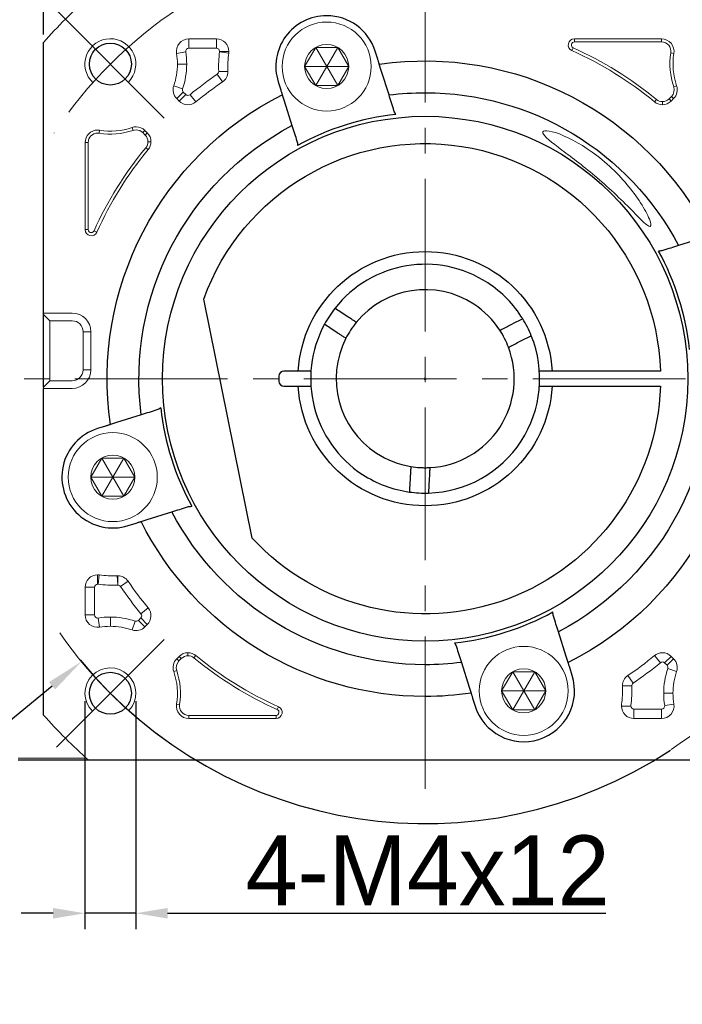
# Model space of a CAD drawing. Header units: millimetres. Extents: x 2035 to 2519, y 1001 to 1341.
# Tile 5 of 9: x 2249 to 2301, y 1225 to 1302. Entities that reach past the tile are written whole.
import ezdxf

# ---------------------------------------------------------------- set-up
doc = ezdxf.new("R2010")
doc.units = ezdxf.units.MM
doc.header["$PDSIZE"] = -5
doc.linetypes.add('点画线', pattern=[18, 12, -2, 2, -2])
doc.layers.get('0').update_dxf_attribs({"lineweight": 18})
doc.layers.get('Defpoints').update_dxf_attribs({"lineweight": 18})
for name, color, linetype, lineweight in [('7中心线层', 7, '点画线', 18), ('尺寸线', 7, 'Continuous', 18), ('尺寸线层', 3, 'Continuous', 18), ('粗实线', 7, 'Continuous', 50), ('细实线', 7, 'Continuous', 18)]:
    doc.layers.add(name, color=color, linetype=linetype, lineweight=lineweight)
doc.styles.add('工程字', font='txt')
doc.dimstyles.new('DIMSTYLE_17', dxfattribs={"dimtxt": 8, "dimasz": 12, "dimexe": 0.18, "dimexo": 0.0625, "dimgap": 0.09, "dimtad": 1, "dimtih": 1, "dimtoh": 1, "dimdec": 3, "dimdsep": 46, "dimtxsty": 'Standard', "dimblk": '_CAXARROW', "dimcen": 0.09, "dimdle": 24, "dimadec": 0, "dimazin": 0, "dimtfac": 0.7, "dimtdec": 3, "dimtofl": 0, "dimtmove": 0, "dimatfit": 3, "dimfxl": 1, "dimtolj": 1, "dimarcsym": 0})
doc.dimstyles.new('ISO-25', dxfattribs={"dimtxt": 5.5, "dimasz": 1, "dimexe": 1.25, "dimexo": 0.625, "dimtad": 1, "dimtxsty": '工程字', "dimcen": 2.5, "dimdle": 2, "dimadec": 0, "dimazin": 0, "dimtfac": 1, "dimtmove": 0, "dimatfit": 3, "dimfxl": 1, "dimarcsym": 0})
doc.dimstyles.new('副本 ISO-25', dxfattribs={"dimtxt": 5.5, "dimasz": 2.5, "dimexe": 1.25, "dimexo": 0.625, "dimtad": 1, "dimtxsty": '工程字', "dimcen": 2.5, "dimdle": 5, "dimadec": 0, "dimazin": 0, "dimtfac": 1, "dimtmove": 0, "dimatfit": 3, "dimfxl": 1, "dimtolj": 1, "dimarcsym": 0})

# ---------------------------------------------------------------- blocks, each defined once
blk = doc.blocks.new('*D85')
at = {"layer": 'Defpoints', "color": 0}
for p in [(2128.944, 1223.931), (2128.944, 1179.566), (2310.946, 1149.95)]:
    blk.add_point(p, dxfattribs=at)
at = {"layer": '尺寸线层', "color": 0, "lineweight": -2}
for p, q in [((2128.944, 1180.191), (2128.944, 1225.181)), ((2310.946, 1150.575), (2310.946, 1225.181)), ((2307.446, 1223.931), (2132.444, 1223.931))]:
    blk.add_line(p, q, dxfattribs=at)
at = {"layer": '尺寸线层', "color": 0}
for points in [[(2132.444, 1224.514), (2132.444, 1223.348), (2128.944, 1223.931)], [(2307.446, 1223.348), (2307.446, 1224.514), (2310.946, 1223.931)]]:
    blk.add_solid(points, dxfattribs=at)
at = {"layer": '尺寸线层', "color": 0, "insert": (2219.945, 1227.131), "char_height": 4, "attachment_point": 5, "style": '工程字'}
blk.add_mtext('182', dxfattribs=at)
blk = doc.blocks.new('*D107')
at = {"layer": 'Defpoints', "color": 0}
for p in [(2254.194, 1249.201), (2258.194, 1249.201), (2254.194, 1231.896)]:
    blk.add_point(p, dxfattribs=at)
at = {"layer": '尺寸线层', "color": 0, "lineweight": -2}
for p, q in [((2254.194, 1248.576), (2254.194, 1230.646)), ((2258.194, 1248.576), (2258.194, 1230.646)), ((2251.694, 1231.896), (2249.194, 1231.896)), ((2258.194, 1231.896), (2254.194, 1231.896)), ((2260.694, 1231.896), (2295.14, 1231.896))]:
    blk.add_line(p, q, dxfattribs=at)
at = {"layer": '尺寸线层', "color": 0}
for points in [[(2251.694, 1231.48), (2251.694, 1232.313), (2254.194, 1231.896)], [(2260.694, 1232.313), (2260.694, 1231.48), (2258.194, 1231.896)]]:
    blk.add_solid(points, dxfattribs=at)
at = {"layer": '尺寸线层', "color": 0, "insert": (2281.134, 1235.271), "char_height": 5.5, "attachment_point": 5, "style": '工程字'}
blk.add_mtext('\\A1;4-M4x12', dxfattribs=at)
blk = doc.blocks.new('_CAXARROW')
blk.add_hatch(color=0).paths.add_polyline_path([(0, 0), (-1, 0.125), (-1, -0.125)], flags=0)
blk = doc.blocks.new('*D108')
at = {"layer": 'Defpoints', "color": 0}
for p in [(2307.959, 1296.202), (2253.927, 1251.699)]:
    blk.add_point(p, dxfattribs=at)
at = {"layer": '尺寸线层', "color": 0, "linetype": 'Continuous', "lineweight": -2}
for p, q in [((2280.853, 1273.95), (2281.033, 1273.95)), ((2280.943, 1273.86), (2280.943, 1274.04)), ((2234.105, 1235.373), (2251.611, 1249.792)), ((2223.957, 1235.373), (2234.105, 1235.373))]:
    blk.add_line(p, q, dxfattribs=at)
blk.add_arc((2280.943, 1273.95), 35, 219.18124, 303.41935, dxfattribs=at)
at = {"layer": '尺寸线层', "color": 0, "lineweight": -2, "xscale": 3, "yscale": 3, "zscale": 3, "rotation": 39.47590187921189}
blk.add_blockref('_CAXARROW', (2253.927, 1251.699), dxfattribs=at)
at = {"layer": '尺寸线层', "color": 0, "insert": (2228.52, 1238.623), "char_height": 4.5, "attachment_point": 5, "style": '工程字'}
blk.add_mtext('\\A1;∅70', dxfattribs=at)
blk = doc.blocks.new('_FILLED')
at = {"linetype": 'ByBlock'}
blk.add_hatch(color=0, dxfattribs=at).paths.add_polyline_path([(0, 0), (-1, 0.133), (-1, -0.133)], flags=0)
blk = doc.blocks.new('*D109')
at = {"layer": 'Defpoints', "color": 0}
for p in [(2310.943, 1311.998), (2250.943, 1300.408), (2310.943, 1300.408)]:
    blk.add_point(p, dxfattribs=at)
at = {"layer": '尺寸线层', "color": 0, "lineweight": -2}
for p, q in [((2250.943, 1301.033), (2250.943, 1313.248)), ((2310.943, 1301.033), (2310.943, 1313.248)), ((2253.443, 1311.998), (2308.443, 1311.998))]:
    blk.add_line(p, q, dxfattribs=at)
at = {"layer": '尺寸线层', "color": 0}
for points in [[(2253.443, 1312.415), (2253.443, 1311.581), (2250.943, 1311.998)], [(2308.443, 1311.581), (2308.443, 1312.415), (2310.943, 1311.998)]]:
    blk.add_solid(points, dxfattribs=at)
at = {"layer": '尺寸线层', "color": 0, "insert": (2280.943, 1315.373), "char_height": 5.5, "attachment_point": 5, "style": '工程字'}
blk.add_mtext('\\A1;60', dxfattribs=at)
blk = doc.blocks.new('*D111')
at = {"layer": 'Defpoints', "color": 0}
for p in [(2309.935, 1302.942), (2301.449, 1294.456), (2323.243, 1285.284), (2156.412, 1273.95), (2312.331, 1273.95)]:
    blk.add_point(p, dxfattribs=at)
at = {"layer": '尺寸线层', "color": 0, "lineweight": -2}
for p, q in [((2310.377, 1303.384), (2312.793, 1305.8)), ((2312.956, 1273.95), (2325.986, 1273.95))]:
    blk.add_line(p, q, dxfattribs=at)
blk.add_arc((2280.943, 1273.95), 43.792, 3.27132, 41.72868, dxfattribs=at)
at = {"layer": '尺寸线层', "color": 0}
for points in [[(2313.929, 1303.385), (2313.323, 1302.812), (2311.909, 1304.916)], [(2324.248, 1276.437), (2325.081, 1276.461), (2324.736, 1273.95)]]:
    blk.add_solid(points, dxfattribs=at)
at = {"layer": '尺寸线层', "color": 0, "insert": (2324.52, 1292), "char_height": 5.5, "attachment_point": 5, "rotation": 292.5, "style": '工程字'}
blk.add_mtext('\\A1;45%%d', dxfattribs=at)
blk = doc.blocks.new('*D112')
at = {"layer": 'Defpoints', "color": 0}
for p in [(2156.412, 1273.95), (2312.331, 1273.95), (2301.449, 1253.444), (2318.864, 1252.056), (2309.935, 1244.959)]:
    blk.add_point(p, dxfattribs=at)
at = {"layer": '尺寸线层', "color": 0, "lineweight": -2}
for p, q in [((2312.956, 1273.95), (2325.981, 1273.95)), ((2310.377, 1244.517), (2312.79, 1242.104))]:
    blk.add_line(p, q, dxfattribs=at)
blk.add_arc((2280.943, 1273.95), 43.788, 318.27168, 356.72832, dxfattribs=at)
at = {"layer": '尺寸线层', "color": 0}
for points in [[(2325.076, 1271.439), (2324.243, 1271.463), (2324.731, 1273.95)], [(2313.319, 1245.091), (2313.925, 1244.519), (2311.906, 1242.988)]]:
    blk.add_solid(points, dxfattribs=at)
at = {"layer": '尺寸线层', "color": 0, "insert": (2318.28, 1258.485), "char_height": 5.5, "attachment_point": 5, "rotation": 67.5, "style": '工程字'}
blk.add_mtext('\\A1;45%%d', dxfattribs=at)

msp = doc.modelspace()

# ---------------------------------------------------------------- linework, layer by layer
for p, q in [((2262.3637, 1299.9505), (2262.3637, 1300.6807)), ((2264.5316, 1300.6807), (2262.3637, 1300.6807)), ((2264.5316, 1299.9505), (2264.5316, 1300.6807)), ((2299.5227, 1300.6807), (2292.6692, 1300.6807)), ((2292.6692, 1300.44), (2292.6692, 1300.6807)), ((2299.5227, 1300.44), (2299.5227, 1300.6807)), ((2262.3637, 1299.9505), (2264.5316, 1299.9505)), ((2292.5714, 1299.9812), (2292.4733, 1299.7615)), ((2292.6692, 1300.44), (2299.5227, 1300.44)), ((2262.1167, 1299.6601), (2261.3959, 1299.5431)), ((2264.7796, 1299.6661), (2265.5029, 1299.5666)), ((2264.7817, 1299.7002), (2265.5121, 1299.7002)), ((2300.2529, 1299.5817), (2300.4905, 1299.5431)), ((2261.464, 1298.6989), (2262.1942, 1298.6989)), ((2264.6001, 1297.906), (2265.0115, 1297.3029)), ((2264.709, 1298.1241), (2265.4385, 1298.1571)), ((2264.7093, 1298.1128), (2265.4395, 1298.1128)), ((2261.8708, 1296.7559), (2261.18, 1296.9924)), ((2300.4787, 1296.9144), (2300.7064, 1296.9924)), ((2261.9306, 1296.4978), (2261.4143, 1295.9815)), ((2261.4143, 1295.9815), (2261.6032, 1295.7927)), ((2262.1195, 1296.309), (2261.6032, 1295.7927)), ((2262.1195, 1296.309), (2261.9306, 1296.4978)), ((2262.4561, 1296.2931), (2262.9215, 1295.7306)), ((2299.1183, 1295.916), (2298.9649, 1295.7306)), ((2300.3019, 1296.1517), (2300.113, 1295.9629)), ((2300.113, 1295.9629), (2300.2832, 1295.7927)), ((2300.2832, 1295.7927), (2300.4721, 1295.9815)), ((2300.3019, 1296.1517), (2300.4721, 1295.9815)), ((2299.5899, 1295.7462), (2299.5899, 1295.5055)), ((2257.979, 1293.4857), (2257.901, 1293.7134)), ((2255.3117, 1293.2599), (2255.3503, 1293.4975)), ((2258.7417, 1293.3089), (2258.9119, 1293.4791)), ((2258.7417, 1293.3089), (2258.9305, 1293.12)), ((2259.1007, 1293.2902), (2258.9119, 1293.4791)), ((2258.9305, 1293.12), (2259.1007, 1293.2902)), ((2254.2127, 1292.5297), (2254.2127, 1285.6762)), ((2254.4534, 1292.5297), (2254.2127, 1292.5297)), ((2254.4534, 1285.6762), (2254.4534, 1292.5297)), ((2258.9774, 1292.1253), (2259.1628, 1291.9719)), ((2259.1472, 1292.5969), (2259.3879, 1292.5969)), ((2254.4534, 1285.6762), (2254.2127, 1285.6762)), ((2254.9122, 1285.5784), (2255.1319, 1285.4803)), ((2250.9432, 1279.0059), (2250.9432, 1279.1157)), ((2250.9432, 1279.1157), (2251.4432, 1279.1157)), ((2250.9432, 1279.0059), (2251.4432, 1278.5071)), ((2250.9432, 1278.0083), (2250.9432, 1279.0059)), ((2251.4432, 1279.1157), (2253.1932, 1279.1157)), ((2251.4432, 1278.5071), (2253.1932, 1278.5071)), ((2250.9432, 1274.2905), (2250.9432, 1278.0083)), ((2254.0509, 1277.6494), (2254.1607, 1277.6494)), ((2254.0509, 1277.6494), (2254.0509, 1274.6494)), ((2254.6595, 1277.6494), (2254.1607, 1277.6494)), ((2254.6595, 1277.6494), (2254.6595, 1274.6494)), ((2250.9432, 1273.2929), (2250.9432, 1274.2905)), ((2254.0509, 1274.6494), (2254.1607, 1274.6494)), ((2254.6595, 1274.6494), (2254.1607, 1274.6494)), ((2250.9432, 1273.2929), (2251.4432, 1273.7917)), ((2253.1932, 1273.7917), (2251.4432, 1273.7917)), ((2250.9432, 1273.1832), (2250.9432, 1273.2929)), ((2250.9432, 1273.1832), (2251.4432, 1273.1832)), ((2253.1932, 1273.1832), (2251.4432, 1273.1832)), ((2255.1932, 1257.7887), (2255.1932, 1258.519)), ((2255.2273, 1257.7865), (2255.3268, 1258.5099)), ((2256.7693, 1257.716), (2256.7362, 1258.4454)), ((2256.7806, 1257.7163), (2256.7806, 1258.4464)), ((2256.9874, 1257.607), (2257.5905, 1258.0185)), ((2254.2127, 1257.5386), (2254.2127, 1255.3707)), ((2254.9429, 1257.5386), (2254.2127, 1257.5386)), ((2254.9429, 1255.3707), (2254.9429, 1257.5386)), ((2258.6003, 1255.4631), (2259.1628, 1255.9285)), ((2254.9429, 1255.3707), (2254.2127, 1255.3707)), ((2255.2333, 1255.1236), (2255.3503, 1254.4029)), ((2256.1945, 1254.471), (2256.1945, 1255.2011)), ((2258.1375, 1254.8778), (2257.901, 1254.187)), ((2258.5844, 1255.1265), (2258.3956, 1254.9376)), ((2258.3956, 1254.9376), (2258.9119, 1254.4213)), ((2258.5844, 1255.1265), (2259.1007, 1254.6102)), ((2258.9119, 1254.4213), (2259.1007, 1254.6102)), ((2261.6032, 1252.1077), (2261.4143, 1251.9188)), ((2261.5845, 1251.7487), (2261.4143, 1251.9188)), ((2261.5845, 1251.7487), (2261.7734, 1251.9375)), ((2261.7734, 1251.9375), (2261.6032, 1252.1077)), ((2262.2965, 1252.1542), (2262.2965, 1252.3949)), ((2262.7681, 1251.9844), (2262.9215, 1252.1698)), ((2299.4303, 1251.6072), (2298.9649, 1252.1698)), ((2299.7669, 1251.5914), (2300.2832, 1252.1077)), ((2299.9558, 1251.4025), (2300.4721, 1251.9188)), ((2300.4721, 1251.9188), (2300.2832, 1252.1077)), ((2261.4077, 1250.9859), (2261.18, 1250.908)), ((2299.7669, 1251.5914), (2299.9558, 1251.4025)), ((2300.0156, 1251.1445), (2300.7064, 1250.908)), ((2297.2864, 1249.9943), (2296.8749, 1250.5975)), ((2297.1771, 1249.7876), (2296.447, 1249.7876)), ((2300.4224, 1249.2015), (2299.6923, 1249.2015)), ((2261.6335, 1248.3187), (2261.3959, 1248.3573)), ((2269.315, 1247.9191), (2269.4131, 1248.1389)), ((2297.1047, 1248.2002), (2296.3744, 1248.2002)), ((2299.5227, 1247.9499), (2297.3548, 1247.9499)), ((2297.3548, 1247.9499), (2297.3548, 1247.2197)), ((2299.5227, 1247.9499), (2299.5227, 1247.2197)), ((2299.7698, 1248.2403), (2300.4905, 1248.3573)), ((2269.2172, 1247.4604), (2262.3637, 1247.4604)), ((2262.3637, 1247.4604), (2262.3637, 1247.2197)), ((2262.3637, 1247.2197), (2269.2172, 1247.2197)), ((2269.2172, 1247.4604), (2269.2172, 1247.2197)), ((2297.3548, 1247.2197), (2299.5227, 1247.2197)), ((2248.9432, 1244.0972), (2254.3199, 1244.0972))]:
    msp.add_line(p, q)
for centre in [(2273.2, 1298.5084), (2256.385, 1266.207), (2288.6864, 1249.392)]:
    msp.add_circle(centre, 1.7321)
for centre, radius, start, end in [((2256.1945, 1298.6989), 2, 315, 227.046713), ((2262.3637, 1299.7002), 0.9805, 90, 189.218623), ((2264.5316, 1299.7002), 0.9805, 0, 90), ((2292.6692, 1300.2002), 0.4805, 90, 245.929385), ((2299.5227, 1299.7002), 0.9805, 350.781377, 90), ((2280.9432, 1273.9502), 28.5102, 50.39475, 65.929385), ((2256.1945, 1298.6989), 5.9997, 0, 9.218623), ((2273.2, 1298.5084), 8.4997, 172.17173, 182.59118), ((2264.5316, 1299.7002), 0.9805, 352.17173, 0), ((2305.6919, 1298.6989), 5.5102, 170.781377, 198.896119), ((2256.1945, 1298.6989), 5.9997, 341.103881, 0), ((2280.9432, 1273.9502), 28.9997, 124.302587, 129.60525), ((2264.459, 1298.1128), 0.9805, 304.302587, 0), ((2264.459, 1298.1128), 0.9805, 0, 2.59118), ((2262.1076, 1296.6748), 0.9805, 161.103881, 225), ((2299.7788, 1296.6748), 0.9805, 315, 18.896119), ((2262.2965, 1296.486), 0.9805, 225, 309.60525), ((2299.5899, 1296.486), 0.9805, 230.39475, 270), ((2299.5899, 1296.486), 0.9805, 270, 315), ((2258.2186, 1292.7858), 0.9805, 90, 108.896119), ((2258.2186, 1292.7858), 0.9805, 45, 90), ((2255.1932, 1292.5297), 0.9805, 90, 180), ((2255.1932, 1292.5297), 0.9805, 80.781377, 90), ((2256.1945, 1298.6989), 5.5102, 260.781377, 288.896119), ((2258.4074, 1292.5969), 0.9805, 0, 45), ((2280.9432, 1273.9502), 28.5102, 140.39475, 155.929385), ((2258.4074, 1292.5969), 0.9805, 320.39475, 0), ((2254.6932, 1285.6762), 0.4805, 180, 335.929385), ((2255.1932, 1257.5386), 0.9805, 90, 180), ((2255.1932, 1257.5386), 0.9805, 82.17173, 90), ((2256.7806, 1257.466), 0.9805, 90, 92.59118), ((2256.7806, 1257.466), 0.9805, 34.302587, 90), ((2256.385, 1266.207), 8.4997, 262.17173, 272.59118), ((2280.9432, 1273.9502), 28.9997, 214.302587, 219.60525), ((2258.4074, 1255.3035), 0.9805, 315, 39.60525), ((2255.1932, 1255.3707), 0.9805, 180, 279.218623), ((2256.1945, 1249.2015), 5.9997, 90, 99.218623), ((2256.1945, 1249.2015), 5.9997, 71.103881, 90), ((2258.2186, 1255.1146), 0.9805, 251.103881, 315), ((2262.1076, 1251.2255), 0.9805, 135, 198.896119), ((2262.2965, 1251.4144), 0.9805, 90, 135), ((2262.2965, 1251.4144), 0.9805, 50.39475, 90), ((2280.9432, 1273.9502), 28.5102, 230.39475, 245.929385), ((2299.5899, 1251.4144), 0.9805, 90, 129.60525), ((2299.5899, 1251.4144), 0.9805, 45, 90), ((2299.7788, 1251.2255), 0.9805, 341.103881, 45), ((2256.1945, 1249.2015), 2, 317.046713, 225), ((2256.1945, 1249.2015), 5.5102, 350.781377, 18.896119), ((2280.9432, 1273.9502), 28.9997, 304.302587, 309.60525), ((2305.6919, 1249.2015), 5.9997, 161.103881, 180), ((2297.4274, 1249.7876), 0.9805, 124.302587, 180), ((2297.4274, 1249.7876), 0.9805, 180, 182.59118), ((2288.6864, 1249.392), 8.4997, 352.17173, 2.59118), ((2305.6919, 1249.2015), 5.9997, 180, 189.218623), ((2262.3637, 1248.2002), 0.9805, 170.781377, 270), ((2269.2172, 1247.7002), 0.4805, 270, 65.929385), ((2297.3548, 1248.2002), 0.9805, 172.17173, 180), ((2297.3548, 1248.2002), 0.9805, 180, 270), ((2299.5227, 1248.2002), 0.9805, 270, 9.218623)]:
    msp.add_arc(centre, radius, start, end)
at = {"extrusion": (0, 0, -1)}
for centre, radius, start, end in [((-2299.5227, 1299.7002), 0.7398, 90, 189.218623), ((-2256.1945, 1298.6989), 5.2695, 170.781377, 180), ((-2273.2, 1298.5084), 7.7695, 357.40882, 7.82827), ((-2280.9432, 1273.9502), 28.2695, 114.070615, 129.60525), ((-2305.6919, 1298.6989), 5.2695, 341.103881, 9.218623), ((-2256.1945, 1298.6989), 5.2695, 180, 198.896119), ((-2280.9432, 1273.9502), 28.2695, 50.39475, 55.697413), ((-2299.7788, 1296.6748), 0.7398, 161.103881, 225), ((-2299.5899, 1296.486), 0.7398, 270, 309.60525), ((-2299.5899, 1296.486), 0.7398, 225, 270), ((-2256.1945, 1298.6989), 5.2695, 251.103881, 279.218623), ((-2255.1932, 1292.5297), 0.7398, 0, 90), ((-2255.1932, 1292.5297), 0.7398, 90, 99.218623), ((-2258.2186, 1292.7858), 0.7398, 71.103881, 90), ((-2258.2186, 1292.7858), 0.7398, 90, 135), ((-2258.4074, 1292.5969), 0.7398, 135, 180), ((-2258.4074, 1292.5969), 0.7398, 180, 219.60525), ((-2280.9432, 1273.9502), 28.2695, 24.070615, 39.60525), ((-2253.1932, 1277.6494), 1.4663, 90, 180), ((-2253.1932, 1277.6494), 0.8577, 90, 180), ((-2253.1932, 1274.6494), 1.4663, 180, 270), ((-2253.1932, 1274.6494), 0.8577, 180, 270), ((-2256.385, 1266.207), 7.7695, 267.40882, 277.82827), ((-2280.9432, 1273.9502), 28.2695, 320.39475, 325.697413), ((-2256.1945, 1249.2015), 5.2695, 80.781377, 90), ((-2256.1945, 1249.2015), 5.2695, 90, 108.896119), ((-2262.1076, 1251.2255), 0.7398, 341.103881, 45), ((-2262.2965, 1251.4144), 0.7398, 45, 90), ((-2262.2965, 1251.4144), 0.7398, 90, 129.60525), ((-2280.9432, 1273.9502), 28.2695, 294.070615, 309.60525), ((-2280.9432, 1273.9502), 28.2695, 230.39475, 235.697413), ((-2256.1945, 1249.2015), 5.2695, 161.103881, 189.218623), ((-2305.6919, 1249.2015), 5.2695, 0, 18.896119), ((-2288.6864, 1249.392), 7.7695, 177.40882, 187.82827), ((-2305.6919, 1249.2015), 5.2695, 350.781377, 0), ((-2262.3637, 1248.2002), 0.7398, 270, 9.218623)]:
    msp.add_arc(centre, radius, start, end, dxfattribs=at)
for points, degree in [([(2262.1167, 1299.6601), (2262.1245, 1299.7368), (2262.1402, 1299.8903), (2262.2892, 1299.9305), (2262.3637, 1299.9505)], 3), ([(2264.7817, 1299.7002), (2264.7818, 1299.6888), (2264.7811, 1299.6774), (2264.7796, 1299.6661)], 3), ([(2264.709, 1298.1241), (2264.7093, 1298.1128)], 1), ([(2261.9306, 1296.4978), (2261.9023, 1296.5366), (2261.8456, 1296.6141), (2261.8624, 1296.7086), (2261.8708, 1296.7559)], 3), ([(2255.1932, 1257.7887), (2255.2046, 1257.7888), (2255.216, 1257.788), (2255.2273, 1257.7865)], 3), ([(2256.7693, 1257.716), (2256.7806, 1257.7162)], 1), ([(2299.9558, 1251.4025), (2299.9841, 1251.3638), (2300.0408, 1251.2863), (2300.024, 1251.1917), (2300.0156, 1251.1445)], 3), ([(2297.1774, 1249.7762), (2297.1771, 1249.7876)], 1), ([(2297.1047, 1248.2002), (2297.1046, 1248.2116), (2297.1054, 1248.223), (2297.1069, 1248.2343)], 3)]:
    msp.add_open_spline(points, degree=degree)
for points, knots in [([(2264.5316, 1299.9505), (2264.5993, 1299.9343), (2264.7342, 1299.9022), (2264.7659, 1299.7673), (2264.7817, 1299.7002)], [0, 0, 0, 0, 0.5025738, 1, 1, 1, 1]), ([(2292.5714, 1299.9812), (2292.5282, 1300.0129), (2292.4419, 1300.0762), (2292.42, 1300.2533), (2292.5122, 1300.4062), (2292.6168, 1300.4287), (2292.6692, 1300.44)], [0, 0, 0, 0, 0.2504474, 0.5, 0.7495526, 1, 1, 1, 1]), ([(2264.7093, 1298.1128), (2264.7038, 1298.0717), (2264.6929, 1297.9893), (2264.6311, 1297.9338), (2264.6001, 1297.906)], [0, 0, 0, 0, 0.499116, 1, 1, 1, 1]), ([(2262.4561, 1296.2931), (2262.4027, 1296.2646), (2262.2889, 1296.2038), (2262.1782, 1296.2725), (2262.1195, 1296.309)], [0, 0, 0, 0, 0.4696061, 1, 1, 1, 1]), ([(2294.4432, 1291.5027), (2293.4596, 1292.2592), (2292.35, 1292.8836), (2290.6433, 1293.5225), (2290.13, 1293.5257), (2290.2708, 1293.0328), (2290.8756, 1292.557), (2292.5067, 1291.3269), (2293.4993, 1290.5759), (2294.4432, 1289.7704)], [0, 0, 0, 0, 0.25, 0.25, 0.5, 0.5, 0.75, 0.75, 1, 1, 1, 1]), ([(2294.4432, 1289.7704), (2295.5058, 1288.8637), (2296.4943, 1287.8949), (2297.7178, 1286.6512), (2298.0951, 1286.2613), (2298.6148, 1285.8533), (2298.7319, 1285.8882), (2298.627, 1286.4039), (2298.4379, 1286.8242), (2297.9363, 1287.7155), (2297.6147, 1288.2033), (2296.5041, 1289.6615), (2295.5535, 1290.6488), (2294.4432, 1291.5027)], [0, 0, 0, 0, 0.25, 0.25, 0.375, 0.375, 0.5, 0.5, 0.625, 0.625, 0.75, 0.75, 1, 1, 1, 1]), ([(2254.9122, 1285.5784), (2254.8857, 1285.5405), (2254.8339, 1285.4662), (2254.6781, 1285.4224), (2254.4984, 1285.4945), (2254.4685, 1285.6151), (2254.4534, 1285.6762)], [0, 0, 0, 0, 0.2188245, 0.427987, 0.7104341, 1, 1, 1, 1]), ([(2254.9429, 1257.5386), (2254.9591, 1257.6063), (2254.9912, 1257.7411), (2255.1261, 1257.7729), (2255.1932, 1257.7887)], [0, 0, 0, 0, 0.5025738, 1, 1, 1, 1]), ([(2256.7806, 1257.7163), (2256.8217, 1257.7108), (2256.9041, 1257.6999), (2256.9596, 1257.638), (2256.9874, 1257.607)], [0, 0, 0, 0, 0.499116, 1, 1, 1, 1]), ([(2255.2333, 1255.1236), (2255.22, 1255.1222), (2255.1438, 1255.114), (2254.9896, 1255.1755), (2254.9585, 1255.3056), (2254.9429, 1255.3707)], [0, 0, 0, 0, 0.0952819, 0.5467814, 1, 1, 1, 1]), ([(2258.3956, 1254.9376), (2258.3574, 1254.9102), (2258.3035, 1254.8714), (2258.2097, 1254.8609), (2258.1643, 1254.8715), (2258.1375, 1254.8778)], [0, 0, 0, 0, 0.4976567, 0.7030632, 1, 1, 1, 1]), ([(2258.6003, 1255.4631), (2258.63, 1255.4054), (2258.6894, 1255.2902), (2258.6194, 1255.181), (2258.5844, 1255.1265)], [0, 0, 0, 0, 0.5, 1, 1, 1, 1]), ([(2299.4303, 1251.6072), (2299.488, 1251.637), (2299.6032, 1251.6964), (2299.7124, 1251.6264), (2299.7669, 1251.5914)], [0, 0, 0, 0, 0.5, 1, 1, 1, 1]), ([(2297.1771, 1249.7876), (2297.1826, 1249.8287), (2297.1935, 1249.9111), (2297.2554, 1249.9666), (2297.2864, 1249.9943)], [0, 0, 0, 0, 0.499116, 1, 1, 1, 1]), ([(2269.315, 1247.9191), (2269.3582, 1247.8875), (2269.4445, 1247.8242), (2269.4665, 1247.647), (2269.3742, 1247.4942), (2269.2696, 1247.4717), (2269.2172, 1247.4604)], [0, 0, 0, 0, 0.2504474, 0.5, 0.7495526, 1, 1, 1, 1]), ([(2297.3548, 1247.9499), (2297.2871, 1247.966), (2297.1523, 1247.9982), (2297.1205, 1248.1331), (2297.1047, 1248.2002)], [0, 0, 0, 0, 0.5025738, 1, 1, 1, 1]), ([(2299.7698, 1248.2403), (2299.7619, 1248.1635), (2299.7462, 1248.01), (2299.5972, 1247.9699), (2299.5227, 1247.9499)], [0, 0, 0, 0, 0.500011, 1, 1, 1, 1])]:
    msp.add_open_spline(points, degree=3, knots=knots)
at = {"layer": '7中心线层'}
for p, q in [((2280.9432, 1241.6742), (2280.9432, 1306.8335)), ((2260.4371, 1294.4563), (2251.9518, 1302.9416)), ((2127.4122, 1273.9502), (2312.3307, 1273.9502)), ((2260.4371, 1253.4441), (2251.2447, 1244.2517))]:
    msp.add_line(p, q, dxfattribs=at)
for start, end in [(123.521659, 146.478341), (33.521659, 56.478341), (303.521659, 326.478341), (214.822638, 236.478341)]:
    msp.add_arc((2280.9432, 1273.9502), 35, start, end, dxfattribs=at)
at = {"layer": '尺寸线'}
msp.add_line((2251.4432, 1278.5071), (2251.4432, 1273.7917), dxfattribs=at)
at = {"layer": '粗实线', "linetype": 'Continuous', "lineweight": 30}
for p, q in [((2250.9432, 1273.2929), (2250.9432, 1300.4077)), ((2277.2155, 1299.0752), (2277.0149, 1299.7112)), ((2277.4896, 1298.2056), (2277.3373, 1298.6888)), ((2278.1, 1296.2698), (2277.4896, 1298.2056)), ((2269.3852, 1297.3056), (2269.5857, 1296.6695)), ((2269.7075, 1296.2831), (2269.8599, 1295.7999)), ((2269.8599, 1295.7999), (2270.4702, 1293.8642)), ((2302.7929, 1285.0335), (2300.8572, 1284.4232)), ((2267.3504, 1261.4008), (2263.536, 1280.2143)), ((2274.8538, 1278.8245), (2274.2652, 1279.209)), ((2287.5319, 1278.1251), (2288.1591, 1278.4425)), ((2274.0333, 1277.5687), (2273.4448, 1277.9532)), ((2288.2092, 1276.7867), (2288.8364, 1277.1041)), ((2270.9612, 1274.5502), (2269.8432, 1274.5502)), ((2299.4335, 1274.5502), (2290.9252, 1274.5502)), ((2269.4432, 1274.1502), (2269.4432, 1273.7502)), ((2250.9432, 1247.4927), (2250.9432, 1273.1832)), ((2269.8432, 1273.3502), (2270.9612, 1273.3502)), ((2290.9252, 1273.3502), (2299.4335, 1273.3502)), ((2256.6878, 1270.4966), (2256.2046, 1270.3443)), ((2258.6236, 1271.107), (2256.6878, 1270.4966)), ((2255.8182, 1270.2224), (2255.1822, 1270.0219)), ((2279.7667, 1266.2394), (2279.728, 1265.5375)), ((2281.2644, 1266.1568), (2281.2257, 1265.4549)), ((2259.0935, 1262.8669), (2261.0292, 1263.4772)), ((2257.5878, 1262.3921), (2258.2239, 1262.5927)), ((2258.6103, 1262.7145), (2259.0935, 1262.8669)), ((2292.0265, 1252.1005), (2291.4162, 1254.0362)), ((2292.1789, 1251.6173), (2292.0265, 1252.1005)), ((2283.7864, 1251.6306), (2284.3968, 1249.6948)), ((2292.5012, 1250.5948), (2292.3007, 1251.2309)), ((2284.3968, 1249.6948), (2284.5491, 1249.2116)), ((2284.671, 1248.8252), (2284.8715, 1248.1892)), ((2254.4858, 1243.9502), (2248.9432, 1243.9502)), ((2307.4007, 1243.9502), (2254.4857, 1243.9502))]:
    msp.add_line(p, q, dxfattribs=at)
for centre in [(2256.1945, 1298.6989), (2256.1945, 1249.2015)]:
    msp.add_circle(centre, 1.65, dxfattribs=at)
at = {"layer": '粗实线', "linetype": 'Continuous', "lineweight": 30, "extrusion": (0, 0, -1)}
for radius, start, end in [(40, 41.409622, 48.590378), (25, 81.706896, 153.293104), (25, 351.706896, 63.293104), (22.5, 82.740348, 90), (22.5, 90, 152.259652), (20.6414, 270, 90), (20.6414, 90, 270), (22.5, 352.740348, 62.259652), (18.5, 19.791512, 178.141433), (10, 3.439813, 176.560187), (25, 171.706896, 243.293104), (22.5, 172.740348, 242.259652), (18.5, 181.858567, 317.285651), (10, 183.439813, 356.560187), (22.5, 270, 332.259652), (25, 270, 333.293104), (22.5, 262.740348, 270), (25, 261.706896, 270), (40, 311.409622, 318.590378)]:
    msp.add_arc((-2280.9432, 1273.9502), radius, start, end, dxfattribs=at)
at = {"layer": '粗实线', "linetype": 'Continuous', "lineweight": 30}
for centre, radius, start, end in [((2273.2, 1298.5084), 4, 90, 197.5), ((2273.2, 1298.5084), 4, 17.5, 90), ((2280.9432, 1273.9502), 20.9162, 96.317702, 118.682298), ((2280.9432, 1273.9502), 20.9162, 6.317702, 28.682298), ((2280.9432, 1273.9502), 9, 56.84238, 142.062189), ((2280.9432, 1273.9502), 9, 31.622572, 56.84238), ((2280.9432, 1273.9502), 7, 56.84238, 140.691741), ((2280.9432, 1273.9502), 7, 32.99302, 56.84238), ((2280.9432, 1273.9502), 9, 142.061948, 151.622258), ((2280.9432, 1273.9502), 9, 151.622572, 236.84238), ((2280.9432, 1273.9502), 9, 22.062552, 31.622862), ((2280.9432, 1273.9502), 9, 271.622572, 22.062189), ((2280.9432, 1273.9502), 7, 152.99302, 236.84238), ((2280.9432, 1273.9502), 7, 272.99302, 20.691741), ((2269.8432, 1274.1502), 0.4, 90, 180), ((2269.8432, 1273.7502), 0.4, 180, 270), ((2280.9432, 1273.9502), 20.9162, 186.317702, 208.682298), ((2256.385, 1266.207), 4, 107.5, 287.5), ((2280.9432, 1273.9502), 7, 236.84238, 260.691741), ((2280.9432, 1273.9502), 9, 236.84238, 262.062189), ((2280.9432, 1273.9502), 9, 262.063596, 271.621213), ((2280.9432, 1273.9502), 20.9162, 276.317702, 298.682298), ((2288.6864, 1249.392), 4, 197.500017, 17.5)]:
    msp.add_arc(centre, radius, start, end, dxfattribs=at)
for points, knots in [([(2277.3375, 1298.688), (2277.3361, 1298.6924), (2277.3347, 1298.6968), (2277.3261, 1298.7241), (2277.3195, 1298.7452), (2277.3028, 1298.7981), (2277.2925, 1298.8307), (2277.2697, 1298.903), (2277.2569, 1298.9438), (2277.2344, 1299.0149), (2277.2249, 1299.0451), (2277.2155, 1299.0752)], [0, 0, 0, 0, 0.2115356, 0.2115356, 0.4229944, 0.4229944, 0.6356664, 0.6356664, 0.8509644, 0.8509644, 1, 1, 1, 1]), ([(2269.5857, 1296.6695), (2269.5995, 1296.6258), (2269.6134, 1296.5816), (2269.6394, 1296.4992), (2269.6518, 1296.4599), (2269.6732, 1296.3919), (2269.6826, 1296.3623), (2269.6969, 1296.317), (2269.7021, 1296.3005), (2269.7048, 1296.2917), (2269.7062, 1296.2873), (2269.7076, 1296.2829)], [0, 0, 0, 0, 0.2183987, 0.2183987, 0.4368728, 0.4368728, 0.6541149, 0.6541149, 0.8686839, 0.8686839, 1, 1, 1, 1]), ([(2275.5289, 1278.3834), (2275.525, 1278.3859), (2275.5141, 1278.3931), (2275.4646, 1278.4254), (2275.4274, 1278.4497), (2275.3341, 1278.5107), (2275.2767, 1278.5482), (2275.1496, 1278.6312), (2275.0781, 1278.6779), (2274.9554, 1278.7581), (2274.9044, 1278.7914), (2274.8538, 1278.8245)], [0, 0, 0, 0, 0.2135041, 0.2135041, 0.4269713, 0.4269713, 0.6410212, 0.6410212, 0.8562277, 0.8562277, 1, 1, 1, 1]), ([(2286.8123, 1277.7609), (2286.8164, 1277.763), (2286.8281, 1277.7689), (2286.8808, 1277.7956), (2286.9205, 1277.8157), (2287.02, 1277.866), (2287.0811, 1277.897), (2287.2166, 1277.9655), (2287.2927, 1278.004), (2287.4235, 1278.0702), (2287.4779, 1278.0977), (2287.5319, 1278.1251)], [0, 0, 0, 0, 0.2135041, 0.2135041, 0.4269713, 0.4269713, 0.6410212, 0.6410212, 0.8562277, 0.8562277, 1, 1, 1, 1]), ([(2274.7085, 1277.1276), (2274.7046, 1277.1301), (2274.6936, 1277.1373), (2274.6442, 1277.1696), (2274.607, 1277.1939), (2274.5137, 1277.2549), (2274.4562, 1277.2924), (2274.3292, 1277.3754), (2274.2577, 1277.4221), (2274.135, 1277.5023), (2274.084, 1277.5356), (2274.0333, 1277.5687)], [0, 0, 0, 0, 0.2135041, 0.2135041, 0.4269713, 0.4269713, 0.6410212, 0.6410212, 0.8562277, 0.8562277, 1, 1, 1, 1]), ([(2287.4896, 1276.4225), (2287.4937, 1276.4246), (2287.5054, 1276.4305), (2287.5581, 1276.4572), (2287.5978, 1276.4773), (2287.6973, 1276.5276), (2287.7585, 1276.5586), (2287.8939, 1276.6271), (2287.97, 1276.6657), (2288.1008, 1276.7319), (2288.1552, 1276.7594), (2288.2092, 1276.7867)], [0, 0, 0, 0, 0.2135041, 0.2135041, 0.4269713, 0.4269713, 0.6410212, 0.6410212, 0.8562277, 0.8562277, 1, 1, 1, 1]), ([(2271.9655, 1274.5502), (2271.9609, 1274.5502), (2271.9439, 1274.5502), (2271.8699, 1274.5502), (2271.8142, 1274.5502), (2271.6746, 1274.5502), (2271.5887, 1274.5502), (2271.3989, 1274.5502), (2271.2924, 1274.5502), (2271.1105, 1274.5502), (2271.0356, 1274.5502), (2270.9612, 1274.5502)], [0, 0, 0, 0, 0.2143841, 0.2143841, 0.4287539, 0.4287539, 0.6433501, 0.6433501, 0.8583945, 0.8583945, 1, 1, 1, 1]), ([(2290.9252, 1274.5502), (2290.8129, 1274.5502), (2290.699, 1274.5502), (2290.4871, 1274.5502), (2290.3861, 1274.5502), (2290.2107, 1274.5502), (2290.134, 1274.5502), (2290.0153, 1274.5502), (2289.9716, 1274.5502), (2289.9319, 1274.5502), (2289.9273, 1274.5502), (2289.9227, 1274.5502)], [0, 0, 0, 0, 0.2155949, 0.2155949, 0.4311982, 0.4311982, 0.6466607, 0.6466607, 0.8617206, 0.8617206, 1, 1, 1, 1]), ([(2270.9612, 1273.3502), (2271.0735, 1273.3502), (2271.1874, 1273.3502), (2271.3993, 1273.3502), (2271.5004, 1273.3502), (2271.6757, 1273.3502), (2271.7524, 1273.3502), (2271.8711, 1273.3502), (2271.9148, 1273.3502), (2271.9545, 1273.3502), (2271.9591, 1273.3502), (2271.9637, 1273.3502)], [0, 0, 0, 0, 0.2155949, 0.2155949, 0.4311982, 0.4311982, 0.6466607, 0.6466607, 0.8617206, 0.8617206, 1, 1, 1, 1]), ([(2289.9209, 1273.3502), (2289.9255, 1273.3502), (2289.9425, 1273.3502), (2290.0165, 1273.3502), (2290.0722, 1273.3502), (2290.2118, 1273.3502), (2290.2977, 1273.3502), (2290.4875, 1273.3502), (2290.594, 1273.3502), (2290.7759, 1273.3502), (2290.8508, 1273.3502), (2290.9252, 1273.3502)], [0, 0, 0, 0, 0.2143841, 0.2143841, 0.4287539, 0.4287539, 0.6433501, 0.6433501, 0.8583945, 0.8583945, 1, 1, 1, 1]), ([(2256.2054, 1270.3445), (2256.201, 1270.3431), (2256.1966, 1270.3417), (2256.1693, 1270.3331), (2256.1482, 1270.3265), (2256.0953, 1270.3098), (2256.0627, 1270.2995), (2255.9904, 1270.2767), (2255.9496, 1270.2639), (2255.8785, 1270.2414), (2255.8483, 1270.2319), (2255.8182, 1270.2224)], [0, 0, 0, 0, 0.2115356, 0.2115356, 0.4229944, 0.4229944, 0.6356664, 0.6356664, 0.8509644, 0.8509644, 1, 1, 1, 1]), ([(2279.8111, 1267.0447), (2279.8109, 1267.0401), (2279.8101, 1267.027), (2279.8069, 1266.968), (2279.8044, 1266.9236), (2279.7983, 1266.8123), (2279.7945, 1266.7438), (2279.7862, 1266.5923), (2279.7815, 1266.507), (2279.7734, 1266.3607), (2279.77, 1266.2999), (2279.7667, 1266.2394)], [0, 0, 0, 0, 0.2135041, 0.2135041, 0.4269713, 0.4269713, 0.6410212, 0.6410212, 0.8562277, 0.8562277, 1, 1, 1, 1]), ([(2279.811, 1267.0424), (2280.0596, 1267.0093), (2280.4354, 1266.9594), (2280.9371, 1266.9462), (2281.1869, 1266.9553), (2281.3087, 1266.9597)], [0, 0, 0, 0, 0.5003656, 0.7564876, 1, 1, 1, 1]), ([(2281.3088, 1266.962), (2281.3086, 1266.9574), (2281.3079, 1266.9443), (2281.3046, 1266.8853), (2281.3022, 1266.841), (2281.296, 1266.7297), (2281.2922, 1266.6612), (2281.2839, 1266.5096), (2281.2792, 1266.4244), (2281.2711, 1266.278), (2281.2677, 1266.2172), (2281.2644, 1266.1568)], [0, 0, 0, 0, 0.2135041, 0.2135041, 0.4269713, 0.4269713, 0.6410212, 0.6410212, 0.8562277, 0.8562277, 1, 1, 1, 1]), ([(2258.2239, 1262.5927), (2258.2675, 1262.6065), (2258.3118, 1262.6204), (2258.3942, 1262.6464), (2258.4335, 1262.6588), (2258.5014, 1262.6802), (2258.5311, 1262.6896), (2258.5764, 1262.7038), (2258.5929, 1262.709), (2258.6017, 1262.7118), (2258.6061, 1262.7132), (2258.6105, 1262.7146)], [0, 0, 0, 0, 0.2183987, 0.2183987, 0.4368728, 0.4368728, 0.6541149, 0.6541149, 0.8686839, 0.8686839, 1, 1, 1, 1]), ([(2292.3007, 1251.2309), (2292.2869, 1251.2745), (2292.273, 1251.3188), (2292.247, 1251.4012), (2292.2346, 1251.4405), (2292.2132, 1251.5084), (2292.2038, 1251.5381), (2292.1896, 1251.5834), (2292.1844, 1251.5999), (2292.1816, 1251.6087), (2292.1802, 1251.6131), (2292.1788, 1251.6174)], [0, 0, 0, 0, 0.2183987, 0.2183987, 0.4368728, 0.4368728, 0.6541149, 0.6541149, 0.8686839, 0.8686839, 1, 1, 1, 1]), ([(2284.5489, 1249.2123), (2284.5503, 1249.2079), (2284.5517, 1249.2036), (2284.5603, 1249.1762), (2284.5669, 1249.1551), (2284.5836, 1249.1023), (2284.5939, 1249.0697), (2284.6167, 1248.9974), (2284.6295, 1248.9566), (2284.652, 1248.8855), (2284.6615, 1248.8552), (2284.671, 1248.8252)], [0, 0, 0, 0, 0.2115356, 0.2115356, 0.4229944, 0.4229944, 0.6356664, 0.6356664, 0.8509644, 0.8509644, 1, 1, 1, 1])]:
    msp.add_open_spline(points, degree=3, knots=knots, dxfattribs=at)
for points in [[(2278.4884, 1295.0379), (2278.3588, 1295.4489), (2278.2293, 1295.8596), (2278.1, 1296.2698)], [(2278.6416, 1294.7393), (2278.569, 1294.8363), (2278.5205, 1294.9361), (2278.4884, 1295.0379)], [(2270.4702, 1293.8642), (2270.5996, 1293.4539), (2270.7291, 1293.0433), (2270.8587, 1292.6322)], [(2270.8587, 1292.6322), (2270.8907, 1292.5305), (2270.9083, 1292.4209), (2270.9044, 1292.2998)], [(2300.8572, 1284.4232), (2300.4469, 1284.2938), (2300.0363, 1284.1643), (2299.6252, 1284.0347)], [(2299.6252, 1284.0347), (2299.5235, 1284.0026), (2299.4139, 1283.9851), (2299.2928, 1283.989)], [(2274.2652, 1279.209), (2274.1252, 1279.3005), (2273.9851, 1279.392), (2273.8451, 1279.4834)], [(2273.4448, 1277.9532), (2273.3048, 1278.0447), (2273.1647, 1278.1362), (2273.0247, 1278.2277)], [(2275.527, 1278.3846), (2275.2109, 1277.9986), (2274.9331, 1277.5734), (2274.7065, 1277.1289)], [(2288.1591, 1278.4425), (2288.3084, 1278.518), (2288.4576, 1278.5936), (2288.6069, 1278.6691)], [(2287.4917, 1276.4236), (2287.3154, 1276.8903), (2287.086, 1277.3435), (2286.8144, 1277.7619)], [(2288.8364, 1277.1041), (2288.9857, 1277.1796), (2289.135, 1277.2552), (2289.2842, 1277.3307)], [(2259.8555, 1271.4954), (2259.4445, 1271.3658), (2259.0338, 1271.2363), (2258.6236, 1271.107)], [(2260.1541, 1271.6485), (2260.0571, 1271.5759), (2259.9573, 1271.5275), (2259.8555, 1271.4954)], [(2279.728, 1265.5375), (2279.7188, 1265.3705), (2279.7095, 1265.2034), (2279.7003, 1265.0364)], [(2281.2257, 1265.4549), (2281.2165, 1265.2878), (2281.2073, 1265.1208), (2281.198, 1264.9538)], [(2261.0292, 1263.4772), (2261.4395, 1263.6066), (2261.8501, 1263.736), (2262.2612, 1263.8656)], [(2262.2612, 1263.8656), (2262.354, 1263.8949), (2262.4533, 1263.9119), (2262.5619, 1263.9119)], [(2262.5619, 1263.9119), (2262.5724, 1263.9119), (2262.5829, 1263.9118), (2262.5936, 1263.9114)], [(2291.0277, 1255.2682), (2290.9957, 1255.3699), (2290.9781, 1255.4795), (2290.982, 1255.6006)], [(2291.4162, 1254.0362), (2291.2868, 1254.4465), (2291.1574, 1254.8571), (2291.0277, 1255.2682)], [(2283.2449, 1253.1611), (2283.3174, 1253.0641), (2283.3659, 1252.9643), (2283.398, 1252.8625)], [(2283.398, 1252.8625), (2283.5276, 1252.4514), (2283.6571, 1252.0408), (2283.7864, 1251.6306)]]:
    msp.add_open_spline(points, degree=3, dxfattribs=at)
at = {"layer": '细实线', "color": 0}
for p, q in [((2274.0661, 1300.0084), (2272.334, 1297.0084)), ((2274.0661, 1297.0084), (2272.334, 1300.0084)), ((2274.9321, 1298.5084), (2271.468, 1298.5084)), ((2257.251, 1267.707), (2255.519, 1264.707)), ((2257.251, 1264.707), (2255.519, 1267.707)), ((2258.117, 1266.207), (2254.6529, 1266.207)), ((2289.5524, 1250.892), (2287.8204, 1247.892)), ((2289.5524, 1247.892), (2287.8204, 1250.892)), ((2290.4184, 1249.392), (2286.9543, 1249.392))]:
    msp.add_line(p, q, dxfattribs=at)
for points in [[(2271.468, 1298.5084), (2272.334, 1297.0084), (2274.0661, 1297.0084), (2274.9321, 1298.5084), (2274.0661, 1300.0084), (2272.334, 1300.0084)], [(2254.6529, 1266.207), (2255.519, 1264.707), (2257.251, 1264.707), (2258.117, 1266.207), (2257.251, 1267.707), (2255.519, 1267.707)], [(2286.9543, 1249.392), (2287.8204, 1247.892), (2289.5524, 1247.892), (2290.4184, 1249.392), (2289.5524, 1250.892), (2287.8204, 1250.892)]]:
    msp.add_lwpolyline(points, close=True, dxfattribs=at)
for centre in [(2273.2, 1298.5084), (2256.385, 1266.207), (2288.6864, 1249.392)]:
    msp.add_circle(centre, 3.5, dxfattribs=at)

# ---------------------------------------------------------------- dimensions: what is measured, and where the dimension line sits
at = {"layer": '尺寸线层'}
dim = msp.add_linear_dim(base=(2310.9432, 1311.9979), p1=(2250.9432, 1300.4077), p2=(2310.9432, 1300.4077), dimstyle='副本 ISO-25', dxfattribs=at)
dim.commit()
dim.dimension.update_dxf_attribs({"geometry": '*D109', "text_midpoint": (2280.9432, 1315.3729)})
for base, line1, line2, picture, middle in [((2323.2434, 1285.2845), ((2301.4493, 1294.4563), (2309.9346, 1302.9416)), ((2156.4122, 1273.9502), (2312.3307, 1273.9502)), '*D111', (2324.5202, 1292.0004)), ((2318.8644, 1252.0564), ((2156.4122, 1273.9502), (2312.3307, 1273.9502)), ((2301.4493, 1253.4441), (2309.9346, 1244.9588)), '*D112', (2318.2796, 1258.485))]:
    dim = msp.add_angular_dim_2l(base=base, line1=line1, line2=line2, dimstyle='副本 ISO-25', dxfattribs=at)
    dim.commit()
    dim.dimension.update_dxf_attribs({"geometry": picture, "text_midpoint": middle})
at = {"layer": '尺寸线层', "linetype": 'Continuous'}
dim = msp.add_diameter_dim_2p(p1=(2307.9594, 1296.2016), p2=(2253.927, 1251.6988), dimstyle='DIMSTYLE_17', override={"dimtxt": 4.5, "dimasz": 3, "dimgap": 1, "dimtxsty": '工程字', "dimtol": 0, "dimldrblk": '_FILLED'}, dxfattribs=at)
dim.commit()
dim.dimension.update_dxf_attribs({"geometry": '*D108', "text_midpoint": (2228.52, 1235.3729), "dimtype": 163})
at = {"layer": '尺寸线层'}
dim = msp.add_linear_dim(base=(2254.1945, 1231.8964), p1=(2258.1945, 1249.2014), p2=(2254.1945, 1249.2015), text='4-M<>x12', dimstyle='副本 ISO-25', override={"dimtxsty": '工程字'}, dxfattribs=at)
dim.commit()
dim.dimension.update_dxf_attribs({"geometry": '*D107', "text_midpoint": (2281.1337, 1231.8964), "dimtype": 160})
dim = msp.add_linear_dim(base=(2128.9436, 1223.9311), p1=(2310.9458, 1149.95), p2=(2128.9436, 1179.566), dimstyle='ISO-25', override={"dimtxt": 4, "dimasz": 3.5, "dimgap": 1.2}, dxfattribs=at)
dim.commit()
dim.dimension.update_dxf_attribs({"geometry": '*D85', "text_midpoint": (2219.9447, 1227.1311)})

doc.saveas('drawing.dxf')
